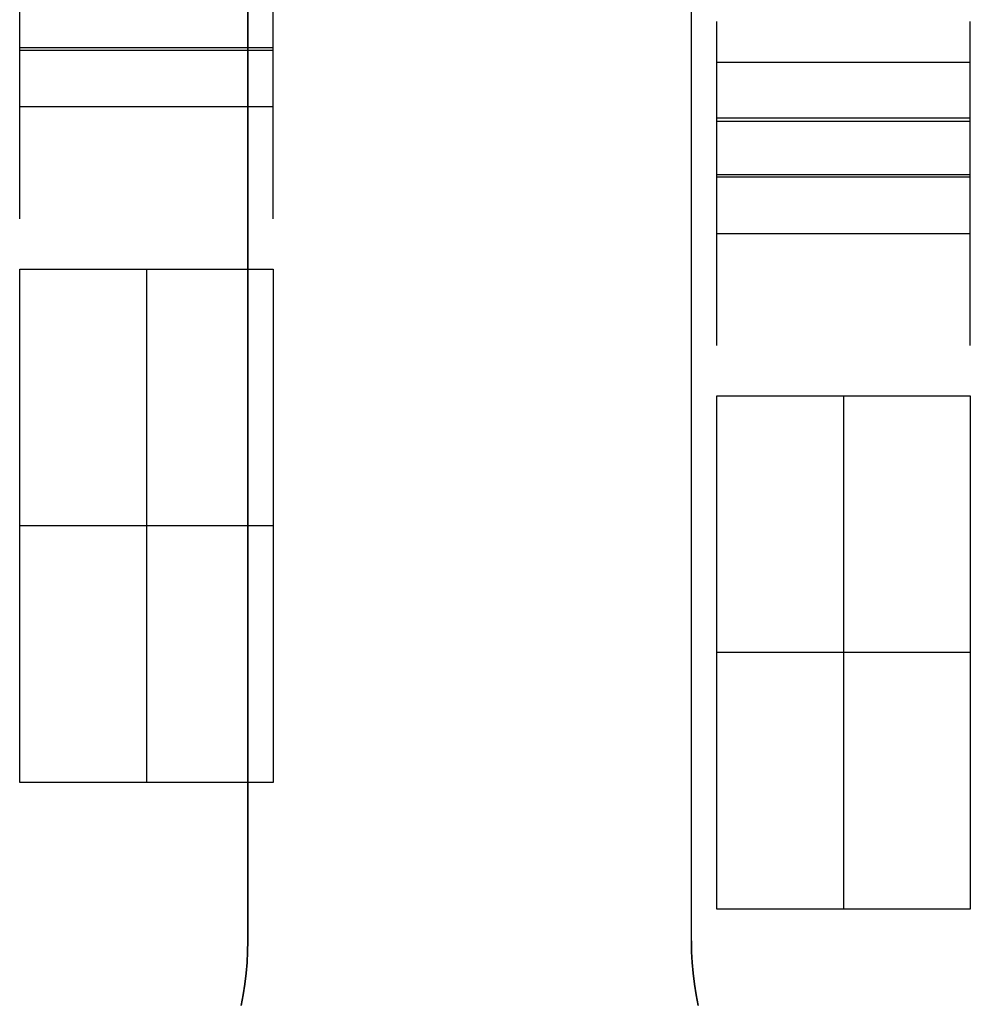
# Model space of a CAD drawing. Header units: millimetres. Extents: x -88 to 88, y -12 to 103.
# Tile 180 of 256: x -43.25 to -41.75, y 7.19 to 8.74. Entities that reach past the tile are written whole.
import ezdxf

# ---------------------------------------------------------------- set-up
doc = ezdxf.new("R2010")
doc.units = ezdxf.units.MM
doc.layers.add('Default', color=7, linetype='Continuous', true_color=0x000000)

msp = doc.modelspace()

# ---------------------------------------------------------------- linework, layer by layer
at = {"layer": 'Default', "color": 254, "true_color": 0xcad1ee}
for points in [[(-43.2512, 8.4246), (-43.2512, 8.9363)], [(-42.8512, 8.4246), (-42.8512, 8.9363)], [(-42.8912, 8.7852), (-42.8912, 7.2852)], [(-42.8912, 8.7852), (-42.8912, 7.2852)], [(-42.8912, 7.2852), (-42.8912, 8.7852)], [(-42.1912, 7.2852), (-42.1912, 8.7852)], [(-42.1912, 7.2852), (-42.1912, 8.7852)], [(-42.1912, 7.2852), (-42.1912, 8.7852)], [(-42.1512, 8.2246), (-42.1512, 8.7363)], [(-41.7512, 8.2246), (-41.7512, 8.7363)], [(-43.2512, 8.6949), (-42.8512, 8.6949)], [(-42.8512, 8.6902), (-43.2512, 8.6902)], [(-42.1512, 8.6719), (-41.7512, 8.6719)], [(-43.2512, 8.6017), (-42.8512, 8.6017)], [(-41.7512, 8.5834), (-42.1512, 8.5834)], [(-42.1512, 8.5787), (-41.7512, 8.5787)], [(-42.1512, 8.4949), (-41.7512, 8.4949)], [(-41.7512, 8.4902), (-42.1512, 8.4902)], [(-42.1512, 8.4017), (-41.7512, 8.4017)], [(-43.2512, 7.5352), (-43.2512, 8.3452)], [(-43.2512, 8.3452), (-42.8512, 8.3452)], [(-43.2512, 7.5352), (-43.2512, 8.3452)], [(-43.2512, 8.3452), (-42.8512, 8.3452)], [(-43.0512, 8.3452), (-43.0512, 7.5352)], [(-43.0512, 8.3452), (-43.0512, 7.5352)], [(-42.8512, 8.3452), (-42.8512, 7.5352)], [(-42.8512, 8.3452), (-42.8512, 7.5352)], [(-42.1512, 7.3352), (-42.1512, 8.1452)], [(-42.1512, 8.1452), (-41.7512, 8.1452)], [(-42.1512, 7.3352), (-42.1512, 8.1452)], [(-42.1512, 8.1452), (-41.7512, 8.1452)], [(-41.9512, 8.1452), (-41.9512, 7.3352)], [(-41.9512, 8.1452), (-41.9512, 7.3352)], [(-41.7512, 8.1452), (-41.7512, 7.3352)], [(-41.7512, 8.1452), (-41.7512, 7.3352)], [(-42.8512, 7.9402), (-43.2512, 7.9402)], [(-42.8512, 7.9402), (-43.2512, 7.9402)], [(-41.7512, 7.7402), (-42.1512, 7.7402)], [(-41.7512, 7.7402), (-42.1512, 7.7402)], [(-42.8512, 7.5352), (-43.2512, 7.5352)], [(-42.8512, 7.5352), (-43.2512, 7.5352)], [(-42.8512, 7.5352), (-43.2512, 7.5352)], [(-41.7512, 7.3352), (-42.1512, 7.3352)], [(-41.7512, 7.3352), (-42.1512, 7.3352)], [(-41.7512, 7.3352), (-42.1512, 7.3352)], [(-42.8912, 7.2852), (-42.8915, 7.2681), (-42.8923, 7.2511), (-42.8938, 7.2341), (-42.8958, 7.2171), (-42.8984, 7.2002), (-42.9016, 7.1835)], [(-42.8912, 7.2852), (-42.8915, 7.2681), (-42.8923, 7.2511), (-42.8938, 7.2341), (-42.8958, 7.2171), (-42.8984, 7.2002), (-42.9016, 7.1835)], [(-42.9016, 7.1835), (-42.8984, 7.2002), (-42.8958, 7.2171), (-42.8938, 7.2341), (-42.8923, 7.2511), (-42.8915, 7.2681), (-42.8912, 7.2852)], [(-42.1807, 7.1835), (-42.1839, 7.2002), (-42.1865, 7.2171), (-42.1886, 7.2341), (-42.19, 7.2511), (-42.1909, 7.2681), (-42.1912, 7.2852)], [(-42.1807, 7.1835), (-42.1839, 7.2002), (-42.1865, 7.2171), (-42.1886, 7.2341), (-42.19, 7.2511), (-42.1909, 7.2681), (-42.1912, 7.2852)], [(-42.1912, 7.2852), (-42.1909, 7.2681), (-42.19, 7.2511), (-42.1886, 7.2341), (-42.1865, 7.2171), (-42.1839, 7.2002), (-42.1807, 7.1835)]]:
    msp.add_lwpolyline(points, dxfattribs=at)
at = {"layer": 'Default', "color": 254, "true_color": 0xcad1ee, "extrusion": (1, 0, 0)}
for points in [[(8.8719, -4.7254), (8.6949, -4.8186)], [(8.6949, -4.8186), (8.8719, -4.7254)], [(8.6949, -4.8186), (8.8719, -4.7254)], [(8.6719, -4.7254), (8.6827, -4.7199), (8.6937, -4.7148), (8.7049, -4.7101), (8.7162, -4.7058), (8.7277, -4.7019), (8.7393, -4.6984), (8.7511, -4.6952), (8.7629, -4.6925), (8.7748, -4.6902), (8.7868, -4.6884), (8.7988, -4.6869), (8.8109, -4.6858), (8.8231, -4.6852), (8.8352, -4.685)], [(8.5787, -4.5484), (8.5957, -4.5398), (8.613, -4.5318), (8.6306, -4.5244), (8.6484, -4.5177), (8.6664, -4.5115), (8.6846, -4.506), (8.7031, -4.5011), (8.7216, -4.4968), (8.7404, -4.4932), (8.7592, -4.4903), (8.7781, -4.488), (8.7971, -4.4863), (8.8161, -4.4853), (8.8352, -4.485)], [(8.6017, -4.6416), (8.7787, -4.5484)], [(8.6017, -4.6416), (8.7787, -4.5484)], [(8.7787, -4.5484), (8.6017, -4.6416)], [(8.3452, -4.905), (8.3712, -4.9046), (8.3971, -4.9032), (8.423, -4.901), (8.4488, -4.8978), (8.4745, -4.8938), (8.5, -4.8889), (8.5253, -4.8831), (8.5504, -4.8764), (8.5753, -4.8689), (8.5999, -4.8605), (8.6242, -4.8512), (8.6481, -4.8412), (8.6717, -4.8303), (8.6949, -4.8186)], [(8.6719, -4.7254), (8.4949, -4.8186)], [(8.4949, -4.8186), (8.6719, -4.7254)], [(8.4949, -4.8186), (8.6719, -4.7254)], [(8.3452, -4.705), (8.3642, -4.7047), (8.3833, -4.7037), (8.4023, -4.702), (8.4212, -4.6997), (8.44, -4.6968), (8.4587, -4.6932), (8.4773, -4.6889), (8.4957, -4.684), (8.514, -4.6785), (8.532, -4.6723), (8.5498, -4.6656), (8.5674, -4.6582), (8.5847, -4.6502), (8.6017, -4.6416)], [(8.4017, -4.6416), (8.5787, -4.5484)], [(8.4017, -4.6416), (8.5787, -4.5484)], [(8.5787, -4.5484), (8.4017, -4.6416)], [(8.1452, -4.905), (8.1712, -4.9046), (8.1971, -4.9032), (8.223, -4.901), (8.2488, -4.8978), (8.2745, -4.8938), (8.3, -4.8889), (8.3253, -4.8831), (8.3504, -4.8764), (8.3753, -4.8689), (8.3999, -4.8605), (8.4242, -4.8512), (8.4481, -4.8412), (8.4717, -4.8303), (8.4949, -4.8186)], [(8.1452, -4.705), (8.1642, -4.7047), (8.1833, -4.7037), (8.2023, -4.702), (8.2212, -4.6997), (8.24, -4.6968), (8.2587, -4.6932), (8.2773, -4.6889), (8.2957, -4.684), (8.314, -4.6785), (8.332, -4.6723), (8.3498, -4.6656), (8.3674, -4.6582), (8.3847, -4.6502), (8.4017, -4.6416)], [(8.2545, -4.905), (8.2545, -4.705)], [(8.2545, -4.905), (8.2545, -4.705)], [(8.0545, -4.905), (8.0545, -4.705)], [(8.0545, -4.905), (8.0545, -4.705)], [(8.0352, -3.27), (8.0352, -3.07)], [(8.0352, -3.27), (8.0352, -3.07)], [(7.5352, -4.705), (7.5352, -4.905)], [(7.5352, -4.705), (7.5352, -4.905)], [(7.5352, -4.905), (7.5352, -4.705)], [(7.3352, -4.705), (7.3352, -4.905)], [(7.3352, -4.705), (7.3352, -4.905)], [(7.3352, -4.905), (7.3352, -4.705)], [(7.2852, -3.07), (7.2852, -3.27)], [(7.2852, -3.27), (7.2852, -3.07)], [(7.2852, -3.07), (7.2852, -3.27)]]:
    msp.add_lwpolyline(points, dxfattribs=at)
at = {"layer": 'Default', "color": 254, "true_color": 0xcad1ee, "extrusion": (1, -5.59875e-13, 1.02402e-12)}
msp.add_lwpolyline([(8.7739, -4.6904), (8.7621, -4.6927), (8.7504, -4.6954), (8.7387, -4.6985), (8.7272, -4.702), (8.7158, -4.7059), (8.7046, -4.7102), (8.6935, -4.7149), (8.6826, -4.72), (8.6719, -4.7254)], dxfattribs=at)
at = {"layer": 'Default', "color": 254, "true_color": 0xcad1ee, "extrusion": (1, -5.58864e-13, 1.63054e-12)}
msp.add_lwpolyline([(8.6719, -4.7254), (8.6826, -4.72), (8.6935, -4.7149), (8.7046, -4.7102), (8.7158, -4.7059), (8.7272, -4.702), (8.7387, -4.6985), (8.7504, -4.6954), (8.7621, -4.6927), (8.7739, -4.6904)], dxfattribs=at)
at = {"layer": 'Default', "color": 254, "true_color": 0xcad1ee, "extrusion": (1, -2.37448e-13, 5.6342e-13)}
msp.add_lwpolyline([(8.7389, -4.4935), (8.7204, -4.4971), (8.702, -4.5014), (8.6837, -4.5062), (8.6656, -4.5118), (8.6478, -4.5179), (8.6301, -4.5246), (8.6127, -4.532), (8.5955, -4.5399), (8.5787, -4.5484)], dxfattribs=at)
at = {"layer": 'Default', "color": 254, "true_color": 0xcad1ee, "extrusion": (1, -9.09454e-13, 2.52406e-12)}
msp.add_lwpolyline([(8.7389, -4.4935), (8.7204, -4.4971), (8.702, -4.5014), (8.6837, -4.5062), (8.6656, -4.5118), (8.6478, -4.5179), (8.6301, -4.5246), (8.6127, -4.532), (8.5955, -4.5399), (8.5787, -4.5484)], dxfattribs=at)
at = {"layer": 'Default', "color": 254, "true_color": 0xcad1ee, "extrusion": (1, -1.35769e-13, 4.67051e-13)}
msp.add_lwpolyline([(8.3452, -4.905), (8.3712, -4.9046), (8.3971, -4.9032), (8.423, -4.901), (8.4488, -4.8978), (8.4745, -4.8938), (8.5, -4.8889), (8.5253, -4.8831), (8.5504, -4.8764), (8.5753, -4.8689), (8.5999, -4.8605), (8.6242, -4.8512), (8.6481, -4.8412), (8.6717, -4.8303), (8.6949, -4.8186)], dxfattribs=at)
at = {"layer": 'Default', "color": 254, "true_color": 0xcad1ee, "extrusion": (1, 5.80222e-14, -1.52528e-13)}
msp.add_lwpolyline([(8.6949, -4.8186), (8.6717, -4.8303), (8.6481, -4.8412), (8.6242, -4.8512), (8.5999, -4.8605), (8.5753, -4.8689), (8.5504, -4.8764), (8.5253, -4.8831), (8.5, -4.8889), (8.4745, -4.8938), (8.4488, -4.8978), (8.423, -4.901), (8.3971, -4.9032), (8.3712, -4.9046), (8.3452, -4.905)], dxfattribs=at)
at = {"layer": 'Default', "color": 254, "true_color": 0xcad1ee, "extrusion": (1, 1.57143e-15, -4.54588e-13)}
msp.add_lwpolyline([(8.3452, -4.705), (8.3642, -4.7047), (8.3833, -4.7037), (8.4023, -4.702), (8.4212, -4.6997), (8.44, -4.6968), (8.4587, -4.6932), (8.4773, -4.6889), (8.4957, -4.684), (8.514, -4.6785), (8.532, -4.6723), (8.5498, -4.6656), (8.5674, -4.6582), (8.5847, -4.6502), (8.6017, -4.6416)], dxfattribs=at)
at = {"layer": 'Default', "color": 254, "true_color": 0xcad1ee, "extrusion": (1, 2.11979e-13, -8.57553e-13)}
msp.add_lwpolyline([(8.6017, -4.6416), (8.5847, -4.6502), (8.5674, -4.6582), (8.5498, -4.6656), (8.532, -4.6723), (8.514, -4.6785), (8.4957, -4.684), (8.4773, -4.6889), (8.4587, -4.6932), (8.44, -4.6968), (8.4212, -4.6997), (8.4023, -4.702), (8.3833, -4.7037), (8.3642, -4.7047), (8.3452, -4.705)], dxfattribs=at)
at = {"layer": 'Default', "color": 254, "true_color": 0xcad1ee, "extrusion": (1, -1.9725e-14, 1.61995e-13)}
for points in [[(8.1452, -4.905), (8.1712, -4.9046), (8.1971, -4.9032), (8.223, -4.901), (8.2488, -4.8978), (8.2745, -4.8938), (8.3, -4.8889), (8.3253, -4.8831), (8.3504, -4.8764), (8.3753, -4.8689), (8.3999, -4.8605), (8.4242, -4.8512), (8.4481, -4.8412), (8.4717, -4.8303), (8.4949, -4.8186)], [(8.4949, -4.8186), (8.4717, -4.8303), (8.4481, -4.8412), (8.4242, -4.8512), (8.3999, -4.8605), (8.3753, -4.8689), (8.3504, -4.8764), (8.3253, -4.8831), (8.3, -4.8889), (8.2745, -4.8938), (8.2488, -4.8978), (8.223, -4.901), (8.1971, -4.9032), (8.1712, -4.9046), (8.1452, -4.905)]]:
    msp.add_lwpolyline(points, dxfattribs=at)
at = {"layer": 'Default', "color": 254, "true_color": 0xcad1ee, "extrusion": (1, 7.90994e-14, -2.07935e-13)}
msp.add_lwpolyline([(8.1452, -4.705), (8.1642, -4.7047), (8.1833, -4.7037), (8.2023, -4.702), (8.2212, -4.6997), (8.24, -4.6968), (8.2587, -4.6932), (8.2773, -4.6889), (8.2957, -4.684), (8.314, -4.6785), (8.332, -4.6723), (8.3498, -4.6656), (8.3674, -4.6582), (8.3847, -4.6502), (8.4017, -4.6416)], dxfattribs=at)
at = {"layer": 'Default', "color": 254, "true_color": 0xcad1ee, "extrusion": (1, 5.22091e-14, 1.29056e-14)}
msp.add_lwpolyline([(8.4017, -4.6416), (8.3847, -4.6502), (8.3674, -4.6582), (8.3498, -4.6656), (8.332, -4.6723), (8.314, -4.6785), (8.2957, -4.684), (8.2773, -4.6889), (8.2587, -4.6932), (8.24, -4.6968), (8.2212, -4.6997), (8.2023, -4.702), (8.1833, -4.7037), (8.1642, -4.7047), (8.1452, -4.705)], dxfattribs=at)

doc.saveas('drawing.dxf')
